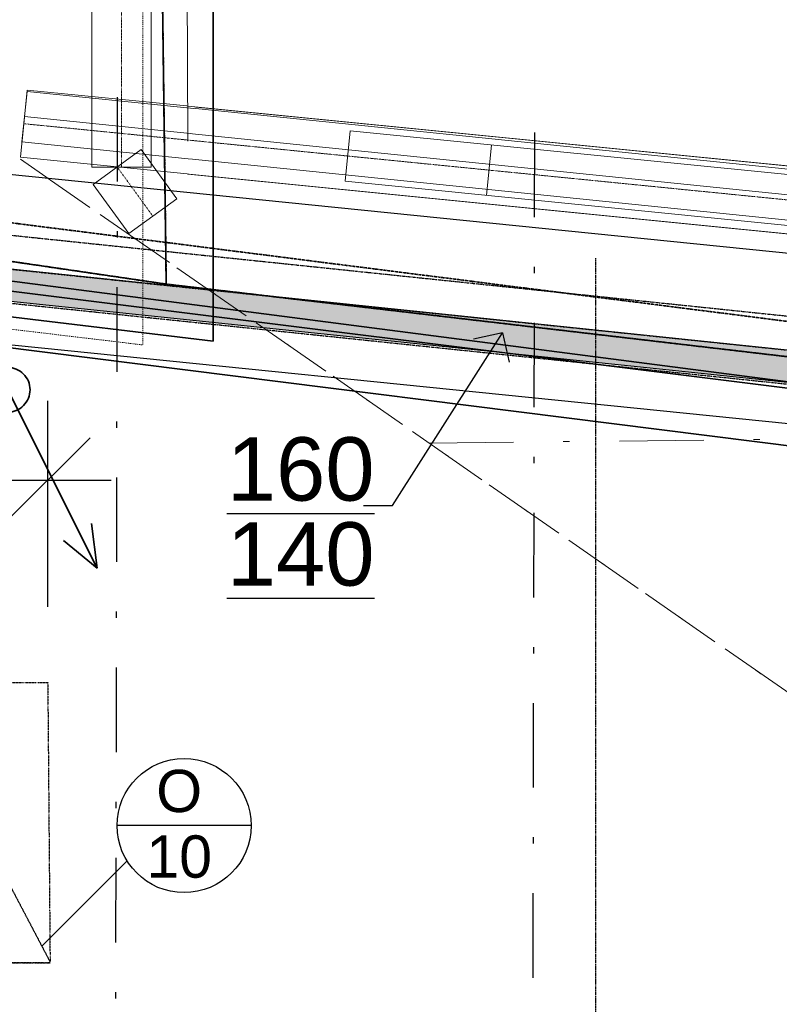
# Model space of a CAD drawing. Header units: millimetres. Extents: x -24674 to 2959, y -2716 to 20653.
# Tile 84 of 161: x -10894 to -9098, y 6999 to 9328. Entities that reach past the tile are written whole.
import ezdxf

# ---------------------------------------------------------------- set-up
doc = ezdxf.new("R2010")
doc.units = ezdxf.units.MM
doc.header["$MEASUREMENT"] = 0
for name, pattern in [('Telekomunikacni vodic', [9.25, 3, -0.75, 3, -0.75, 0.125, -0.75, 0.125, -0.75]), ('Wipeout_Contour', [1000, 0, -1000]), ('Čerchovaná', [450, 200, -117.5, 15, -117.5]), ('Čerchovaná M', [4.5, 2.5, -0.85, 0.3, -0.85]), ('Čerchovaná S', [3.5, 1.5, -0.85, 0.3, -0.85]), ('čárkovaná 3', [1.5, 1, -0.5]), ('Čárkovaná M', [4.5, 2.5, -2])]:
    doc.linetypes.add(name, pattern=pattern)
for name, color, linetype in [('9._POHLED ZÁPADNÍ_1_2D prvky - obecné', 7, 'Continuous'), ('9._POHLED ZÁPADNÍ_1_Anotace - SP', 7, 'Continuous'), ('9._POHLED ZÁPADNÍ_1_Konstrukce - krov', 7, 'Continuous'), ('9._POHLED ZÁPADNÍ_1_Konstrukce - nosné', 7, 'Continuous'), ('9._POHLED ZÁPADNÍ_1_Nové_Konstrukce - krov', 7, 'Continuous'), ('9._POHLED ZÁPADNÍ_1_Nové_Konstrukce - nosné', 7, 'Continuous'), ('9._POHLED ZÁPADNÍ_1_Nové_Kresby a obrázky', 7, 'Continuous'), ('9._POHLED ZÁPADNÍ_1_Nové_Kóty - SP', 7, 'Continuous'), ('9._POHLED ZÁPADNÍ_1_Nové_Popis', 7, 'Continuous'), ('9._POHLED ZÁPADNÍ_1_Nové_Výplně - Povrchové', 7, 'Continuous'), ('9._POHLED ZÁPADNÍ_1_Nové_Výplně – Řezové', 7, 'Continuous'), ('9._POHLED ZÁPADNÍ_1_Popis', 7, 'Continuous'), ('9._POHLED ZÁPADNÍ_1_TZB - elektroinstalace', 7, 'Continuous'), ('9._POHLED ZÁPADNÍ_1_TZB - VZT', 7, 'Continuous'), ('9._POHLED ZÁPADNÍ_1_Výplně - Povrchové', 7, 'Continuous')]:
    doc.layers.add(name, color=color, linetype=linetype)
doc.styles.add('GENEROVANÝ_STYL_1', font='txt')

msp = doc.modelspace()

# ---------------------------------------------------------------- linework, layer by layer
at = {"layer": '9._POHLED ZÁPADNÍ_1_Nové_Kresby a obrázky', "color": 1, "linetype": 'Čerchovaná S', "lineweight": 25}
for p, q in [((-11494.4, 7096.9), (-10822.1, 7096.9)), ((-10822.1, 7096.9), (-11494.4, 7096.9))]:
    msp.add_line(p, q, dxfattribs=at)
at = {"layer": '9._POHLED ZÁPADNÍ_1_Nové_Popis', "color": 1, "linetype": 'Continuous', "lineweight": 25}
for p, q in [((-10346.7, 7421.5), (-10663.8, 7421.5)), ((-10639.9, 7337.8), (-10841.6, 7136.2))]:
    msp.add_line(p, q, dxfattribs=at)

# ---------------------------------------------------------------- wipeouts: each hides what was drawn before it
at = {"color": 254, "linetype": 'Wipeout_Contour', "lineweight": 0, "ltscale": 43667.683526}
msp.add_wipeout([(-11030, 8570.7), (-702.1, 7524.2), (-702.1, 7926.3), (-10989.7, 8968.7)], dxfattribs=at).dxf.layer = '9._POHLED ZÁPADNÍ_1_Nové_Výplně - Povrchové'
at = {"color": 254, "linetype": 'Wipeout_Contour', "lineweight": 0, "ltscale": 70593.958106}
msp.add_wipeout([(-10986.7, 18366), (-10946.6, 9039), (-10496.6, 9040.9), (-10536.6, 18330.2)], dxfattribs=at).dxf.layer = '9._POHLED ZÁPADNÍ_1_Výplně - Povrchové'

# ---------------------------------------------------------------- next in the draw order: linework, layer by layer
at = {"layer": '9._POHLED ZÁPADNÍ_1_Konstrukce - krov', "color": 8, "linetype": 'Continuous', "lineweight": 13}
for p, q in [((-10723.4, 18630.6), (-10723.4, 8979.5)), ((-10583.4, 18630.6), (-10583.4, 8979.5)), ((-10892.3, 9002.6), (-10876.4, 9161.8)), ((-10888.8, 9039.3), (-10876.5, 9158.7)), ((-10888.8, 9039.3), (-10876.5, 9158.7)), ((-10720.1, 8938.7), (-10606.7, 9020.8)), ((-10606.7, 9020.8), (-10522.3, 8904.2)), ((-10723.4, 8979.5), (-10583.4, 8979.5)), ((-10720.1, 8938.7), (-10635.8, 8822.2)), ((-10635.8, 8822.2), (-10522.3, 8904.2))]:
    msp.add_line(p, q, dxfattribs=at)
at = {"layer": '9._POHLED ZÁPADNÍ_1_Konstrukce - krov', "color": 251, "linetype": 'Čerchovaná S', "lineweight": 13, "true_color": 0x6a6a6a}
for p, q in [((-10653.4, 18630.6), (-10653.4, 8979.5)), ((-10663.4, 8979.8), (-10579, 8863.2))]:
    msp.add_line(p, q, dxfattribs=at)
at = {"layer": '9._POHLED ZÁPADNÍ_1_Konstrukce - nosné', "color": 251, "linetype": 'Continuous', "lineweight": 20, "true_color": 0x6a6a6a, "flags": 128}
msp.add_lwpolyline([(-10496.6, 9040.9), (-10536.6, 18330.2)], dxfattribs=at)
at = {"layer": '9._POHLED ZÁPADNÍ_1_Nové_Konstrukce - nosné', "color": 1, "linetype": 'Continuous', "lineweight": 25, "flags": 128}
for points in [[(-702.1, 7926.3), (-10989.7, 8968.7)], [(-11030, 8570.7), (-702.1, 7524.2)]]:
    msp.add_lwpolyline(points, dxfattribs=at)
at = {"layer": '9._POHLED ZÁPADNÍ_1_Nové_Kresby a obrázky', "color": 1, "linetype": 'Čerchovaná S', "lineweight": 25}
for p, q in [((-11487.3, 7760.4), (-10827.6, 7760.4)), ((-10827.6, 7760.4), (-10822.1, 7099.1))]:
    msp.add_line(p, q, dxfattribs=at)
at = {"layer": '9._POHLED ZÁPADNÍ_1_Nové_Kresby a obrázky', "color": 1, "linetype": 'čárkovaná 3', "lineweight": 25}
msp.add_line((-11169.3, 7760.4), (-10822.1, 7099.1), dxfattribs=at)
at = {"layer": '9._POHLED ZÁPADNÍ_1_Nové_Popis', "color": 1, "linetype": 'Continuous', "lineweight": 25}
msp.add_circle((-10505.2, 7421.5), 158.6, dxfattribs=at)

# ---------------------------------------------------------------- next in the draw order: texts
at = {"layer": '9._POHLED ZÁPADNÍ_1_Popis', "color": 1, "linetype": 'Continuous', "lineweight": 25, "insert": (-10516.8, 7425.2), "char_height": 100, "attachment_point": 5, "line_spacing_factor": 0.930826, "style": 'GENEROVANÝ_STYL_1'}
msp.add_mtext('\\A1;{\\pqc;\\fArial|b0|i0|c238|p38;O\\P\\pqc;\\fArial|b0|i0|c238|p38;1\\fArial|b0|i0|c238|p38;0}', dxfattribs=at)

# ---------------------------------------------------------------- next in the draw order: wipeouts: each hides what was drawn before it
at = {"color": 254, "linetype": 'Wipeout_Contour', "lineweight": 0, "ltscale": 43915.405212}
msp.add_wipeout([(-10496.3, 8963.1), (-772.1, 7992), (-772.1, 8152.8), (-10480.4, 9122.3)], dxfattribs=at).dxf.layer = '9._POHLED ZÁPADNÍ_1_Výplně - Povrchové'

# ---------------------------------------------------------------- next in the draw order: linework, layer by layer
at = {"layer": '9._POHLED ZÁPADNÍ_1_Konstrukce - krov', "color": 8, "linetype": 'Continuous', "lineweight": 13}
for p, q in [((-10124.1, 8946), (-10112.1, 9065.4)), ((-10112.1, 9065.4), (-7817, 8836.2)), ((-9778, 9032), (-9789.9, 8912.6))]:
    msp.add_line(p, q, dxfattribs=at)
at = {"layer": '9._POHLED ZÁPADNÍ_1_Konstrukce - nosné', "color": 251, "linetype": 'Continuous', "lineweight": 20, "true_color": 0x6a6a6a, "flags": 128}
for points in [[(-772.1, 8152.8), (-10480.4, 9122.3)], [(-10496.3, 8963.1), (-772.1, 7992)]]:
    msp.add_lwpolyline(points, dxfattribs=at)

# ---------------------------------------------------------------- next in the draw order: wipeouts: each hides what was drawn before it
at = {"color": 254, "linetype": 'Wipeout_Contour', "lineweight": 0, "ltscale": 47676.915904}
msp.add_wipeout([(-10968.8, 8668.2), (-5526.8, 8100), (-5519, 8174.6), (-10968.8, 8743.6)], dxfattribs=at).dxf.layer = '9._POHLED ZÁPADNÍ_1_Nové_Výplně – Řezové'

# ---------------------------------------------------------------- next in the draw order: hatches: boundary and pattern name
at = {"layer": '9._POHLED ZÁPADNÍ_1_Nové_Výplně – Řezové', "linetype": 'Continuous', "lineweight": 20, "true_color": 0xffaaaa}
h = msp.add_hatch(dxfattribs=at)
h.set_pattern_fill('Sádra_0001', color=21, style=0, pattern_type=2)
h.set_pattern_definition([(0, (0, -9e-13), (0, 37.5), [0, -37.5])])
h.paths.add_polyline_path([(-10968.8, 8668.2), (-5526.8, 8100), (-5519, 8174.6), (-10968.8, 8743.6)])

# ---------------------------------------------------------------- next in the draw order: linework, layer by layer
at = {"layer": '9._POHLED ZÁPADNÍ_1_2D prvky - obecné', "color": 214, "linetype": 'Čerchovaná', "lineweight": 20}
msp.add_line((-4077.2, 4260.2), (-11329.3, 9302.4), dxfattribs=at)
at = {"layer": '9._POHLED ZÁPADNÍ_1_Konstrukce - krov', "color": 8, "linetype": 'Continuous', "lineweight": 13}
for p, q in [((-10876.5, 9158.7), (-4085.6, 8463.5)), ((-10876.5, 9158.7), (-4085.6, 8463.5)), ((-10876.4, 9161.8), (-561.1, 8131.7)), ((-10882.6, 9099), (-4091.7, 8403.8)), ((-10888.8, 9039.3), (-4097.8, 8344.1)), ((-10888.8, 9039.3), (-4097.8, 8344.1)), ((-10892.3, 9002.6), (-577, 7972.5)), ((-7828.9, 8716.8), (-10124.1, 8946))]:
    msp.add_line(p, q, dxfattribs=at)
at = {"layer": '9._POHLED ZÁPADNÍ_1_Konstrukce - krov', "color": 251, "linetype": 'Čerchovaná S', "lineweight": 13, "true_color": 0x6a6a6a}
msp.add_line((-10884.4, 9082.2), (-569.1, 8052.1), dxfattribs=at)
at = {"layer": '9._POHLED ZÁPADNÍ_1_Konstrukce - krov', "color": 8, "linetype": 'Čerchovaná', "lineweight": 13}
for p, q in [((-10703.9, 8867.6), (-4104.2, 4279)), ((-9925.9, 8326.6), (-5978.7, 8368.2))]:
    msp.add_line(p, q, dxfattribs=at)
at = {"layer": '9._POHLED ZÁPADNÍ_1_Nové_Konstrukce - krov', "color": 1, "linetype": 'Čerchovaná M', "lineweight": 25}
for p, q in [((-15661, 9312.9), (-478.6, 7731.1)), ((-15677.6, 9153.7), (-495.2, 7572))]:
    msp.add_line(p, q, dxfattribs=at)
at = {"layer": '9._POHLED ZÁPADNÍ_1_Nové_Konstrukce - krov', "color": 1, "linetype": 'Čerchovaná S', "lineweight": 25}
msp.add_line((-15669.3, 9233.3), (-486.9, 7651.6), dxfattribs=at)
at = {"layer": '9._POHLED ZÁPADNÍ_1_Nové_Konstrukce - krov', "color": 1, "linetype": 'Čerchovaná', "lineweight": 25}
for p, q in [((-10663.2, 9145.2), (-10672.4, 4315.7)), ((-9676.8, 9061.3), (-9685.9, 4313.8))]:
    msp.add_line(p, q, dxfattribs=at)
at = {"layer": '9._POHLED ZÁPADNÍ_1_Nové_Konstrukce - nosné', "color": 1, "linetype": 'Continuous', "lineweight": 25, "flags": 128}
for points in [[(-5519, 8174.6), (-10968.8, 8743.6)], [(-11043.8, 8676), (-5526.8, 8100)]]:
    msp.add_lwpolyline(points, dxfattribs=at)
at = {"layer": '9._POHLED ZÁPADNÍ_1_Nové_Kóty - SP', "color": 1, "linetype": 'Continuous', "lineweight": 25}
for p, q in [((-10827.6, 7939.1), (-10827.6, 8426.6)), ((-10927.6, 8139.1), (-10727.6, 8339.1)), ((-11487.3, 8239.1), (-10827.6, 8239.1)), ((-10827.6, 8239.1), (-10677.6, 8239.1))]:
    msp.add_line(p, q, dxfattribs=at)
at = {"layer": '9._POHLED ZÁPADNÍ_1_Nové_Popis', "color": 1, "linetype": 'Čerchovaná M', "lineweight": 25}
msp.add_line((-9532.3, 8764.3), (-9532.3, 750.7), dxfattribs=at)
at = {"layer": '9._POHLED ZÁPADNÍ_1_Nové_Popis', "color": 1, "linetype": 'Continuous', "lineweight": 25}
for p, q in [((-10012.6, 8179), (-9751.9, 8587.3)), ((-9751.9, 8587.3), (-9820.9, 8572.1)), ((-9751.9, 8587.3), (-9736.7, 8518.3)), ((-10081.3, 8179), (-10012.6, 8179))]:
    msp.add_line(p, q, dxfattribs=at)
at = {"layer": '9._POHLED ZÁPADNÍ_1_TZB - elektroinstalace', "color": 92, "linetype": 'Continuous', "lineweight": 35, "true_color": 0x00d700}
for p, q in [((-10436.4, 15969.4), (-10436.4, 8567.9)), ((-15578.2, 9137.1), (-1172.3, 7327.6)), ((-14524.6, 9055.7), (-10436.4, 8567.9))]:
    msp.add_line(p, q, dxfattribs=at)
at = {"layer": '9._POHLED ZÁPADNÍ_1_TZB - elektroinstalace', "color": 92, "linetype": 'Continuous', "lineweight": 35, "true_color": 0x00d700, "flags": 128}
for points in [[(-6574.3, 18086.5), (-10672.3, 18327.6), (-10547.3, 8702.6), (-14797.3, 9327.6)], [(-5922.3, 7952.6), (-5922.3, 8062), (-15672.3, 9327.6), (-15795, 2827.6), (-17422.3, 2827.6), (-17422.3, 3077.6)], [(-16047.3, 3005.4), (-16047.3, 3952.6), (-15797.3, 3952.6), (-15672.3, 9327.6), (-11047.3, 8702.6), (-1047.3, 7452.6), (-1047.3, 4827.6)], [(-10711.1, 8030.4), (-10922.3, 8452.6)], [(-10711.1, 8030.4), (-10724.3, 8135.9)], [(-10711.1, 8030.4), (-10790.3, 8096.4)]]:
    msp.add_lwpolyline(points, dxfattribs=at)
at = {"layer": '9._POHLED ZÁPADNÍ_1_TZB - elektroinstalace', "color": 92, "linetype": 'Telekomunikacni vodic', "lineweight": 35, "true_color": 0x00d700, "flags": 128}
for points in [[(-6797.3, 17952.6), (-6797.3, 18099.7), (-10672.3, 18327.6), (-10547.3, 8702.6), (-10922.3, 8757.7), (-10922.3, 8399.8)], [(-922.3, 12024.8), (-922.3, 7577.6), (-15672.3, 9452.6), (-15797.3, 4108.9), (-15797.3, 2827.6), (-17422.3, 2827.6), (-17422.3, 3077.6)], [(-7047.3, 8005.4), (-7047.3, 8293.5), (-10547.3, 8702.6), (-15672.3, 9452.6), (-15797.3, 4108.9), (-15797.3, 2827.6), (-17422.3, 2827.6), (-17422.3, 3077.6)], [(-1047.3, 4577.6), (-922.3, 4577.6), (-922.3, 6452.6), (-922.3, 7577.6), (-10547.3, 8702.6)]]:
    msp.add_lwpolyline(points, dxfattribs=at)
at = {"layer": '9._POHLED ZÁPADNÍ_1_TZB - elektroinstalace', "color": 92, "linetype": 'Continuous', "lineweight": 35, "true_color": 0x00d700, "flags": 128}
for points in [[(-10869.5, 8452.6, 0.414214), (-10922.3, 8505.4)], [(-10922.3, 8399.8, 0.414214), (-10869.5, 8452.6)]]:
    msp.add_lwpolyline(points, format="xyb", dxfattribs=at)
at = {"layer": '9._POHLED ZÁPADNÍ_1_TZB - VZT', "color": 122, "linetype": 'Čárkovaná M', "lineweight": 13, "true_color": 0x00d59f}
for p in [(-10602.9, 15960.3), (-14691.2, 9046.6)]:
    msp.add_line(p, (-10602.9, 8558.8), dxfattribs=at)

# ---------------------------------------------------------------- next in the draw order: texts
at = {"layer": '9._POHLED ZÁPADNÍ_1_Anotace - SP', "color": 1, "linetype": 'Continuous', "lineweight": 25, "insert": (-10229.5, 8163.7), "char_height": 150, "attachment_point": 5, "line_spacing_factor": 0.804162, "style": 'GENEROVANÝ_STYL_1'}
msp.add_mtext('\\A1;{\\pqc;\\fArial|b0|i0|c238|p38;\\L\\L1\\fArial|b0|i0|c238|p38;\\L\\L6\\fArial|b0|i0|c238|p38;\\L\\L0\\P\\pqc;\\fArial|b0|i0|c238|p38;1\\fArial|b0|i0|c238|p38;4\\fArial|b0|i0|c238|p38;0}', dxfattribs=at)

doc.saveas('drawing.dxf')
